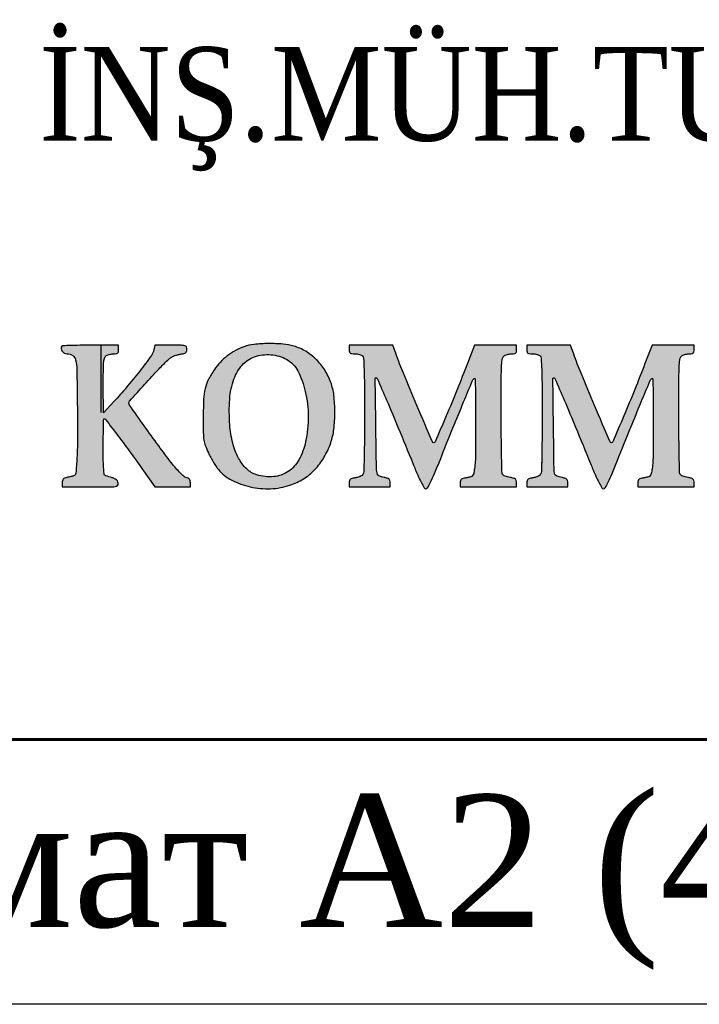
# Model space of a CAD drawing. Header units: inches. Extents: x 656 to 1264, y 0 to 424.
# Tile 8 of 15: x 1213 to 1226, y 0 to 18. Entities that reach past the tile are written whole.
import ezdxf
from ezdxf.enums import TextEntityAlignment as Align

# ---------------------------------------------------------------- set-up
doc = ezdxf.new("R2010")
doc.units = ezdxf.units.IN
doc.header["$MEASUREMENT"] = 0
doc.layers.add('.', color=7, linetype='Continuous', lineweight=15)
doc.layers.add('ANTET', color=7, linetype='Continuous', lineweight=15)
doc.styles.add('LOGO_TEXT', font='GARA.TTF', dxfattribs={"width": 0.75, "height": 8000})
doc.styles.add('ГОСТ 250', font='times.ttf', dxfattribs={"height": 250})

# ---------------------------------------------------------------- blocks, each defined once
blk = doc.blocks.new('*U26')
at = {"color": 0, "ltscale": 25}
blk.add_lwpolyline([(-59400, 42000), (0, 42000), (0, 0), (-59400, 0)], close=True, dxfattribs=at)
at = {"color": 0, "lineweight": 60, "ltscale": 25}
blk.add_lwpolyline([(-57400, 41500), (-500, 41500), (-500, 500), (-57400, 500)], close=True, dxfattribs=at)
at = {"color": 0, "insert": (-2932, 396.3), "char_height": 250, "width": 4526.162, "attachment_point": 2, "style": 'ГОСТ 250'}
blk.add_mtext('Формат А2 (420х594)', dxfattribs=at)

msp = doc.modelspace()

# ---------------------------------------------------------------- hatches: boundary and pattern name
at = {"layer": '.', "lineweight": 30}
h = msp.add_hatch(color=154, dxfattribs=at)
h.dxf.hatch_style = 1
h.paths.add_polyline_path([(1215.33, 11.178, 0.010244), (1215.579, 11.485, 0.006194), (1215.799, 11.776, 0.108602), (1215.847, 11.884), (1215.865, 11.972), (1216.167, 11.972, -0.003637), (1216.364, 11.971, -0.05829), (1216.43, 11.962, -0.211006), (1216.459, 11.94, -0.123506), (1216.47, 11.896, -0.073146), (1216.464, 11.855, -0.166829), (1216.446, 11.83, -0.102643), (1216.41, 11.814, -0.018759), (1216.337, 11.802, 0.040325), (1216.275, 11.788, 0.03731), (1216.214, 11.765, 0.037357), (1216.157, 11.732, 0.040706), (1216.108, 11.693, 0.015813), (1215.939, 11.523, 0.003904), (1215.674, 11.235, 0.000752), (1215.386, 10.917, 0.185361), (1215.373, 10.881, 0.155127), (1215.386, 10.839, 0.000695), (1215.664, 10.448, 0.003756), (1215.937, 10.069, 0.006278), (1216.173, 9.756, 0.011954), (1216.262, 9.647, 0.019652), (1216.343, 9.56, 0.0206), (1216.411, 9.496, 0.114896), (1216.455, 9.473, -0.056098), (1216.492, 9.46, -0.108278), (1216.516, 9.44, -0.109532), (1216.53, 9.412, -0.058296), (1216.535, 9.374), (1216.535, 9.294), (1216.198, 9.294), (1215.861, 9.294), (1215.619, 9.643, 0.006211), (1215.41, 9.936, 0.004642), (1215.173, 10.254, 0.000796), (1214.932, 10.57, 0.233665), (1214.904, 10.585, 0.405023), (1214.897, 10.579, 0.000788), (1214.893, 10.428, 0.004427), (1214.89, 10.256, 0.002655), (1214.888, 10.051, 0.003589), (1214.89, 9.79, 0.01491), (1214.897, 9.632, 0.016368), (1214.908, 9.53, 0.30158), (1214.929, 9.507, -0.010613), (1215.055, 9.47, -0.055537), (1215.12, 9.442, -0.109183), (1215.156, 9.409, -0.117883), (1215.173, 9.365, -0.235462), (1215.16, 9.325, -0.164397), (1215.115, 9.303, -0.032463), (1215.006, 9.295, -0.001642), (1214.649, 9.294), (1214.114, 9.294), (1214.114, 9.374, -0.058721), (1214.119, 9.413, -0.124046), (1214.133, 9.441, -0.113109), (1214.159, 9.46, -0.044101), (1214.203, 9.473, 0.002951), (1214.239, 9.481, 0.002888), (1214.276, 9.49, 0.002835), (1214.309, 9.498, 0.010743), (1214.329, 9.504, 0.30589), (1214.371, 9.556, 0.009574), (1214.392, 9.843, 0.01232), (1214.403, 10.253, 0.003806), (1214.399, 10.87, 0.002169), (1214.389, 11.508, 0.04526), (1214.367, 11.697, 0.199165), (1214.312, 11.778, 0.145063), (1214.206, 11.81, -0.12915), (1214.152, 11.825, -0.111678), (1214.109, 11.865, -0.134324), (1214.092, 11.914, -0.217762), (1214.107, 11.954, -0.18885), (1214.123, 11.962, -0.001443), (1214.274, 11.967, -0.005059), (1214.448, 11.971, -0.003195), (1214.652, 11.972), (1215.179, 11.972), (1215.179, 11.892, -0.045739), (1215.175, 11.85, -0.155113), (1215.163, 11.827, -0.15137), (1215.139, 11.815, -0.042902), (1215.096, 11.811, 0.033504), (1215.06, 11.809, 0.023043), (1215.019, 11.801, 0.023292), (1214.981, 11.79, 0.043057), (1214.951, 11.778, 0.173538), (1214.916, 11.739, 0.070859), (1214.898, 11.669, 0.02551), (1214.891, 11.539, 0.00246), (1214.89, 11.221), (1214.891, 10.697), (1215.089, 10.907, 0.01335)])
h = msp.add_hatch(color=154, dxfattribs=at)
h.dxf.hatch_style = 1
h.paths.add_polyline_path([(1216.876, 9.939, 0.01846), (1216.941, 9.816, 0.018529), (1217.024, 9.679, 0.029428), (1217.065, 9.624, 0.097805), (1217.318, 9.422, 0.065977), (1217.665, 9.297, 0.063104), (1218.051, 9.262, 0.071665), (1218.416, 9.328, 0.058355), (1218.672, 9.449, 0.061814), (1218.888, 9.623, 0.059783), (1219.06, 9.851, 0.049078), (1219.188, 10.128, 0.054161), (1219.246, 10.383, 0.028747), (1219.265, 10.707, 0.028759), (1219.247, 11.027, 0.059599), (1219.189, 11.271, 0.054141), (1219.073, 11.505, 0.056482), (1218.912, 11.705, 0.058112), (1218.714, 11.858, 0.064125), (1218.492, 11.957, 0.052376), (1218.288, 11.994, 0.022911), (1218.013, 12.004, 0.022799), (1217.74, 11.988, 0.057384), (1217.546, 11.945, 0.043798), (1217.386, 11.873, 0.037972), (1217.232, 11.772, 0.038031), (1217.096, 11.649, 0.04434), (1216.988, 11.512, 0.028409), (1216.874, 11.317, 0.059666), (1216.814, 11.152, 0.045681), (1216.786, 10.952, 0.01105), (1216.778, 10.617, 0.003955), (1216.779, 10.318, 0.032835), (1216.79, 10.183, 0.05419), (1216.817, 10.078, 0.020813)])
h.paths.add_polyline_path([(1217.28, 10.47, -0.035532), (1217.279, 10.956, -0.070081), (1217.358, 11.334, -0.094093), (1217.516, 11.599, -0.127719), (1217.746, 11.755, -0.05469), (1217.897, 11.79, -0.051093), (1218.057, 11.793, -0.05124), (1218.213, 11.764, -0.055727), (1218.355, 11.704, -0.14719), (1218.566, 11.486, -0.062432), (1218.707, 11.099, -0.055547), (1218.762, 10.628, -0.053318), (1218.713, 10.15, -0.072634), (1218.587, 9.81, -0.120071), (1218.383, 9.586, -0.129676), (1218.111, 9.49, -0.092589), (1217.788, 9.525, -0.120928), (1217.599, 9.636, -0.076504), (1217.445, 9.841, -0.062806), (1217.335, 10.125, -0.04198)], flags=16)
h = msp.add_hatch(color=154, dxfattribs=at)
h.dxf.hatch_style = 1
h.paths.add_polyline_path([(1220.817, 10.831, -0.002637), (1220.56, 11.445, -0.012237), (1220.423, 11.803), (1220.362, 11.972), (1219.949, 11.972), (1219.536, 11.972), (1219.536, 11.892, 0.04944), (1219.54, 11.848, 0.183226), (1219.555, 11.825, 0.138598), (1219.584, 11.814, 0.024368), (1219.643, 11.811, -0.03271), (1219.686, 11.808, -0.032464), (1219.729, 11.8, -0.034257), (1219.766, 11.787, -0.09726), (1219.788, 11.772, -0.184666), (1219.808, 11.727, -0.004991), (1219.818, 11.506, -0.007014), (1219.824, 11.191, -0.001841), (1219.826, 10.683, -0.001672), (1219.825, 10.275, -0.002528), (1219.82, 9.92, -0.000969), (1219.814, 9.615, -0.060309), (1219.807, 9.562, -0.090955), (1219.791, 9.528, -0.09577), (1219.764, 9.503, -0.07091), (1219.723, 9.484, -0.028379), (1219.662, 9.47, 0.021415), (1219.594, 9.456, 0.103825), (1219.559, 9.439, 0.157249), (1219.542, 9.413, 0.070133), (1219.536, 9.371), (1219.536, 9.294), (1219.923, 9.294), (1220.311, 9.294), (1220.311, 9.373, 0.065354), (1220.305, 9.414, 0.14906), (1220.289, 9.441, 0.107888), (1220.256, 9.459, 0.025639), (1220.195, 9.474, -0.026627), (1220.15, 9.485, -0.034493), (1220.11, 9.5, -0.047996), (1220.072, 9.522, -0.074999), (1220.052, 9.643, -0.000644), (1220.04, 10.474, -0.000181), (1220.028, 11.342, -0.426352), (1220.045, 11.358, -0.291475), (1220.068, 11.343, -0.000617), (1220.244, 10.932, -0.003317), (1220.458, 10.426, -0.001368), (1220.74, 9.737, 0.005265), (1220.832, 9.516, 0.017297), (1220.9, 9.373, 0.018635), (1220.953, 9.279, 0.260606), (1220.985, 9.261, 0.268078), (1221.019, 9.28, 0.016037), (1221.075, 9.386, 0.015599), (1221.149, 9.548, 0.004502), (1221.253, 9.802, -0.001322), (1221.502, 10.424, -0.002819), (1221.699, 10.903, -0.000993), (1221.861, 11.291, -0.092864), (1221.895, 11.341, -0.67081), (1221.919, 11.332, -0.000766), (1221.924, 10.592, -0.003055), (1221.924, 9.914, -0.032401), (1221.904, 9.639, -0.017334), (1221.889, 9.548, -0.126978), (1221.869, 9.509, -0.147974), (1221.835, 9.487, -0.026267), (1221.759, 9.47, 0.021723), (1221.692, 9.456, 0.104231), (1221.657, 9.439, 0.156822), (1221.64, 9.413, 0.06984), (1221.634, 9.371), (1221.634, 9.294), (1222.166, 9.294), (1222.699, 9.294), (1222.699, 9.373, 0.066739), (1222.693, 9.415, 0.152792), (1222.676, 9.441, 0.106031), (1222.642, 9.459, 0.023345), (1222.578, 9.474, -0.022951), (1222.53, 9.485, -0.026792), (1222.486, 9.5, -0.027283), (1222.45, 9.517, -0.124248), (1222.433, 9.532, -0.141403), (1222.424, 9.563, -0.000757), (1222.416, 9.877, -0.003233), (1222.411, 10.236, -0.002037), (1222.409, 10.656, -0.000953), (1222.41, 11.345, -0.012953), (1222.417, 11.596, -0.033486), (1222.433, 11.726, -0.226335), (1222.471, 11.778, -0.043058), (1222.501, 11.79, -0.023292), (1222.539, 11.801, -0.023043), (1222.58, 11.809, -0.033504), (1222.616, 11.811, 0.042902), (1222.659, 11.815, 0.15137), (1222.683, 11.827, 0.155113), (1222.695, 11.85, 0.045739), (1222.699, 11.892), (1222.699, 11.972), (1222.301, 11.972), (1221.902, 11.972), (1221.769, 11.625, -0.004571), (1221.576, 11.137, -0.004142), (1221.369, 10.636, -0.000576), (1221.16, 10.146, -0.300811), (1221.134, 10.129, -0.3002), (1221.109, 10.145, -0.000267)])
h = msp.add_hatch(color=154, dxfattribs=at)
h.dxf.hatch_style = 1
h.paths.add_polyline_path([(1224.174, 10.831, -0.002637), (1223.917, 11.445, -0.012237), (1223.779, 11.803), (1223.719, 11.972), (1223.306, 11.972), (1222.893, 11.972), (1222.893, 11.892, 0.04944), (1222.897, 11.848, 0.183226), (1222.911, 11.825, 0.138598), (1222.94, 11.814, 0.024368), (1222.999, 11.811, -0.03271), (1223.043, 11.808, -0.032464), (1223.086, 11.8, -0.034257), (1223.122, 11.787, -0.09726), (1223.144, 11.772, -0.184666), (1223.164, 11.727, -0.004957), (1223.174, 11.507, -0.007048), (1223.181, 11.191, -0.001841), (1223.183, 10.683, -0.001672), (1223.181, 10.275, -0.003938), (1223.171, 9.615, -0.060309), (1223.163, 9.562, -0.090952), (1223.147, 9.528, -0.095773), (1223.12, 9.503, -0.07091), (1223.079, 9.484, -0.028379), (1223.019, 9.47, 0.021415), (1222.951, 9.456, 0.103825), (1222.916, 9.439, 0.157249), (1222.899, 9.413, 0.070133), (1222.893, 9.371), (1222.893, 9.294), (1223.28, 9.294), (1223.667, 9.294), (1223.667, 9.373, 0.065354), (1223.662, 9.414, 0.14906), (1223.645, 9.441, 0.107888), (1223.613, 9.459, 0.025639), (1223.552, 9.474, -0.026627), (1223.507, 9.485, -0.034493), (1223.467, 9.5, -0.036898), (1223.437, 9.516, -0.177499), (1223.425, 9.532, -0.068864), (1223.408, 9.643, -0.000644), (1223.396, 10.474, -0.000181), (1223.385, 11.342, -0.426352), (1223.401, 11.358, -0.291475), (1223.424, 11.343, -0.000617), (1223.601, 10.932, -0.003317), (1223.814, 10.426, -0.001368), (1224.096, 9.737, 0.005265), (1224.189, 9.516, 0.017297), (1224.257, 9.373, 0.018635), (1224.31, 9.279, 0.260606), (1224.342, 9.261, 0.268078), (1224.375, 9.28, 0.016037), (1224.432, 9.386, 0.015599), (1224.506, 9.548, 0.004502), (1224.609, 9.802, -0.001322), (1224.859, 10.424, -0.002819), (1225.055, 10.903, -0.000993), (1225.218, 11.291, -0.092864), (1225.251, 11.341, -0.67081), (1225.276, 11.332, -0.000766), (1225.281, 10.592, -0.003055), (1225.28, 9.914, -0.032401), (1225.261, 9.639, -0.017334), (1225.245, 9.548, -0.126978), (1225.226, 9.509, -0.147974), (1225.191, 9.487, -0.026267), (1225.116, 9.47, 0.021723), (1225.049, 9.456, 0.104231), (1225.014, 9.439, 0.156822), (1224.996, 9.413, 0.06984), (1224.991, 9.371), (1224.991, 9.294), (1225.523, 9.294), (1226.056, 9.294), (1226.056, 9.373, 0.066739), (1226.05, 9.415, 0.152792), (1226.033, 9.441, 0.106031), (1225.999, 9.459, 0.023345), (1225.935, 9.474, -0.022951), (1225.887, 9.485, -0.026792), (1225.842, 9.5, -0.027283), (1225.807, 9.517, -0.124248), (1225.79, 9.532, -0.141403), (1225.78, 9.563, -0.000757), (1225.773, 9.877, -0.003233), (1225.768, 10.236, -0.002037), (1225.766, 10.656, -0.000953), (1225.767, 11.345, -0.012953), (1225.774, 11.596, -0.033486), (1225.79, 11.726, -0.226335), (1225.828, 11.778, -0.043058), (1225.857, 11.79, -0.023292), (1225.896, 11.801, -0.023043), (1225.937, 11.809, -0.033504), (1225.973, 11.811, 0.042902), (1226.015, 11.815, 0.15137), (1226.039, 11.827, 0.155113), (1226.052, 11.85, 0.045739), (1226.056, 11.892), (1226.056, 11.972), (1225.657, 11.972), (1225.259, 11.972), (1225.125, 11.625, -0.004571), (1224.933, 11.137, -0.004142), (1224.725, 10.636, -0.000576), (1224.517, 10.146, -0.300809), (1224.49, 10.129, -0.300202), (1224.465, 10.145, -0.000267)])

# ---------------------------------------------------------------- linework, layer by layer
at = {"color": 7}
for p, q in [((1214.843, 11.972), (1214.843, 10.704)), ((1214.843, 11.972), (1214.843, 10.704)), ((1214.843, 11.972), (1214.843, 10.704)), ((1061.843, 4.52), (1246.843, 4.52)), ((1061.843, 4.52), (1246.843, 4.52))]:
    msp.add_line(p, q, dxfattribs=at)
msp.add_line((1214.843, 11.972), (1214.843, 10.704))
at = {"color": 154}
for points in [[(1214.107, 11.954, 0.217761), (1214.092, 11.914, 0.134322), (1214.109, 11.865, 0.111679), (1214.152, 11.825, 0.129151), (1214.206, 11.81, -0.145063), (1214.312, 11.778, -0.199166), (1214.367, 11.697, -0.04526), (1214.389, 11.508, -0.002169), (1214.399, 10.87, -0.003806), (1214.403, 10.253, -0.012317), (1214.392, 9.843, -0.009577), (1214.371, 9.556, -0.30589), (1214.329, 9.504, -0.010743), (1214.309, 9.498, -0.002839), (1214.276, 9.49, -0.00288), (1214.239, 9.481, -0.002956), (1214.203, 9.473, 0.044101), (1214.159, 9.46, 0.113107), (1214.133, 9.441, 0.124048), (1214.119, 9.413, 0.058721), (1214.114, 9.374), (1214.114, 9.294), (1214.649, 9.294, 0.001642), (1215.006, 9.295, 0.032463), (1215.115, 9.303, 0.164398), (1215.16, 9.325, 0.235462), (1215.173, 9.365, 0.117885), (1215.156, 9.409, 0.109181), (1215.12, 9.442, 0.055537), (1215.055, 9.47, 0.010613), (1214.929, 9.507, -0.30158), (1214.908, 9.53, -0.016369), (1214.897, 9.632, -0.01491), (1214.89, 9.79, -0.003589), (1214.888, 10.051, -0.002655), (1214.89, 10.256, -0.004427), (1214.893, 10.428, -0.000788), (1214.897, 10.579, -0.405022), (1214.904, 10.585, -0.233665), (1214.932, 10.57, -0.000796), (1215.173, 10.254, -0.004642), (1215.41, 9.936, -0.006211), (1215.619, 9.643), (1215.861, 9.294), (1216.198, 9.294), (1216.535, 9.294), (1216.535, 9.374, 0.058296), (1216.53, 9.412, 0.109532), (1216.516, 9.44, 0.108277), (1216.492, 9.46, 0.056098), (1216.455, 9.473, -0.114896), (1216.411, 9.496, -0.020601), (1216.343, 9.56, -0.019651), (1216.262, 9.647, -0.011954), (1216.173, 9.756, -0.006278), (1215.937, 10.069, -0.003756), (1215.664, 10.448, -0.000695), (1215.386, 10.839, -0.155127), (1215.373, 10.881, -0.18536), (1215.386, 10.917, -0.000752), (1215.674, 11.235, -0.003904), (1215.939, 11.523, -0.015813), (1216.108, 11.693, -0.040706), (1216.157, 11.732, -0.037357), (1216.214, 11.765, -0.037308), (1216.275, 11.788, -0.040327), (1216.337, 11.802, 0.018759), (1216.41, 11.814, 0.102643), (1216.446, 11.83, 0.166829), (1216.464, 11.855, 0.073147), (1216.47, 11.896, 0.123505), (1216.459, 11.94, 0.211005), (1216.43, 11.962, 0.05829), (1216.364, 11.971, 0.003637), (1216.167, 11.972), (1215.865, 11.972), (1215.847, 11.884, -0.108602), (1215.799, 11.776, -0.006194), (1215.579, 11.485, -0.010245), (1215.33, 11.178, -0.013349), (1215.089, 10.907), (1214.891, 10.697), (1214.89, 11.221, -0.00246), (1214.891, 11.539, -0.02551), (1214.898, 11.669, -0.070859), (1214.916, 11.739, -0.173538), (1214.951, 11.778, -0.043057), (1214.981, 11.79, -0.023296), (1215.019, 11.801, -0.023039), (1215.06, 11.809, -0.033505), (1215.096, 11.811, 0.042902), (1215.139, 11.815, 0.15137), (1215.163, 11.827, 0.155113), (1215.175, 11.85, 0.045739), (1215.179, 11.892), (1215.179, 11.972), (1214.652, 11.972, 0.003195), (1214.448, 11.971, 0.00506), (1214.274, 11.967, 0.001443), (1214.123, 11.962, 0.188851)], [(1217.546, 11.945, 0.0438), (1217.386, 11.873, 0.037971), (1217.232, 11.772, 0.038031), (1217.096, 11.649, 0.044339), (1216.988, 11.512, 0.028409), (1216.874, 11.317, 0.059665), (1216.814, 11.152, 0.045681), (1216.786, 10.952, 0.011049), (1216.778, 10.617, 0.003955), (1216.779, 10.318, 0.032835), (1216.79, 10.183, 0.05419), (1216.817, 10.078, 0.020813), (1216.876, 9.939, 0.013093), (1216.921, 9.851, 0.010942), (1216.973, 9.76, 0.011091), (1217.024, 9.679, 0.029428), (1217.065, 9.624, 0.097805), (1217.318, 9.422, 0.065978), (1217.665, 9.297, 0.063103), (1218.051, 9.262, 0.071663), (1218.416, 9.328, 0.058347), (1218.672, 9.449, 0.061824), (1218.888, 9.623, 0.059782), (1219.06, 9.851, 0.049079), (1219.188, 10.128, 0.05416), (1219.246, 10.383, 0.028747), (1219.265, 10.707, 0.028759), (1219.247, 11.027, 0.059595), (1219.189, 11.271, 0.054144), (1219.073, 11.505, 0.056482), (1218.912, 11.705, 0.058111), (1218.714, 11.858, 0.064126), (1218.492, 11.957, 0.052376), (1218.288, 11.994, 0.022911), (1218.013, 12.004, 0.022799), (1217.74, 11.988, 0.057383)], [(1219.536, 11.892, 0.04944), (1219.54, 11.848, 0.183226), (1219.555, 11.825, 0.138598), (1219.584, 11.814, 0.024368), (1219.643, 11.811, -0.03271), (1219.686, 11.808, -0.032464), (1219.729, 11.8, -0.034257), (1219.766, 11.787, -0.097261), (1219.788, 11.772, -0.184666), (1219.808, 11.727, -0.004957), (1219.818, 11.507, -0.007048), (1219.824, 11.191, -0.001841), (1219.826, 10.683, -0.001672), (1219.825, 10.275, -0.003938), (1219.814, 9.615, -0.000969), (1219.814, 9.615, -0.060309), (1219.807, 9.562, -0.090955), (1219.791, 9.528, -0.095771), (1219.764, 9.503, -0.07091), (1219.723, 9.484, -0.028379), (1219.662, 9.47, 0.021415), (1219.594, 9.456, 0.103825), (1219.559, 9.439, 0.15725), (1219.542, 9.413, 0.070133), (1219.536, 9.371), (1219.536, 9.294), (1219.923, 9.294), (1220.311, 9.294), (1220.311, 9.373, 0.065354), (1220.305, 9.414, 0.149061), (1220.289, 9.441, 0.107887), (1220.256, 9.459, 0.025639), (1220.195, 9.474, -0.026627), (1220.15, 9.485, -0.034495), (1220.11, 9.5, -0.036895), (1220.08, 9.516, -0.177499), (1220.069, 9.532, -0.068864), (1220.052, 9.643, -0.000644), (1220.04, 10.475, -0.000181), (1220.028, 11.342, -0.426351), (1220.045, 11.358, -0.291475), (1220.068, 11.343, -0.000617), (1220.244, 10.932, -0.003317), (1220.458, 10.426, -0.001368), (1220.74, 9.737, 0.005265), (1220.832, 9.516, 0.017297), (1220.9, 9.373, 0.018635), (1220.953, 9.279, 0.260606), (1220.985, 9.261, 0.268078), (1221.019, 9.28, 0.016037), (1221.075, 9.386, 0.015599), (1221.149, 9.548, 0.004502), (1221.253, 9.802, -0.001322), (1221.502, 10.424, -0.002819), (1221.699, 10.903, -0.000993), (1221.861, 11.291, -0.092864), (1221.895, 11.341, -0.67081), (1221.919, 11.332, -0.000766), (1221.924, 10.592, -0.003055), (1221.924, 9.914, -0.032401), (1221.904, 9.639, -0.017334), (1221.889, 9.548, -0.126978), (1221.869, 9.509, -0.147974), (1221.835, 9.487, -0.026267), (1221.759, 9.47, 0.021723), (1221.692, 9.456, 0.104231), (1221.657, 9.439, 0.156822), (1221.64, 9.413, 0.06984), (1221.634, 9.371), (1221.634, 9.294), (1222.166, 9.294), (1222.699, 9.294), (1222.699, 9.373, 0.066739), (1222.693, 9.415, 0.152791), (1222.676, 9.441, 0.106031), (1222.642, 9.459, 0.023345), (1222.578, 9.474, -0.02295), (1222.53, 9.485, -0.026794), (1222.486, 9.5, -0.027282), (1222.45, 9.517, -0.12425), (1222.433, 9.532, -0.141402), (1222.424, 9.563, -0.000757), (1222.416, 9.877, -0.003234), (1222.411, 10.236, -0.002037), (1222.409, 10.656, -0.000953), (1222.41, 11.345, -0.012953), (1222.417, 11.596, -0.033486), (1222.433, 11.726, -0.226335), (1222.471, 11.778, -0.043057), (1222.501, 11.79, -0.023296), (1222.539, 11.801, -0.023039), (1222.58, 11.809, -0.033505), (1222.616, 11.811, 0.042902), (1222.659, 11.815, 0.15137), (1222.683, 11.827, 0.155113), (1222.695, 11.85, 0.045739), (1222.699, 11.892), (1222.699, 11.972), (1222.301, 11.972), (1221.902, 11.972), (1221.769, 11.625, -0.004571), (1221.576, 11.137, -0.004142), (1221.369, 10.636, -0.000576), (1221.16, 10.146, -0.300811), (1221.134, 10.129, -0.3002), (1221.109, 10.145, -0.000267), (1220.817, 10.832, -0.002637), (1220.56, 11.445, -0.012237), (1220.423, 11.803), (1220.362, 11.972), (1219.949, 11.972), (1219.536, 11.972)], [(1222.893, 11.892, 0.04944), (1222.897, 11.848, 0.183226), (1222.911, 11.825, 0.138598), (1222.94, 11.814, 0.024368), (1222.999, 11.811, -0.03271), (1223.043, 11.808, -0.032464), (1223.086, 11.8, -0.034257), (1223.122, 11.787, -0.097261), (1223.144, 11.772, -0.184666), (1223.164, 11.727, -0.004957), (1223.174, 11.507, -0.007048), (1223.181, 11.191, -0.001841), (1223.183, 10.683, -0.001672), (1223.181, 10.275, -0.003938), (1223.171, 9.615, -0.000969), (1223.171, 9.615, -0.060309), (1223.163, 9.562, -0.090955), (1223.147, 9.528, -0.095771), (1223.12, 9.503, -0.07091), (1223.079, 9.484, -0.028379), (1223.019, 9.47, 0.021415), (1222.951, 9.456, 0.103825), (1222.916, 9.439, 0.15725), (1222.899, 9.413, 0.070133), (1222.893, 9.371), (1222.893, 9.294), (1223.28, 9.294), (1223.667, 9.294), (1223.667, 9.373, 0.065354), (1223.662, 9.414, 0.149061), (1223.645, 9.441, 0.107887), (1223.613, 9.459, 0.025639), (1223.552, 9.474, -0.026627), (1223.507, 9.485, -0.034495), (1223.467, 9.5, -0.036895), (1223.437, 9.516, -0.177499), (1223.425, 9.532, -0.068864), (1223.408, 9.643, -0.000644), (1223.396, 10.475, -0.000181), (1223.385, 11.342, -0.426351), (1223.401, 11.358, -0.291475), (1223.424, 11.343, -0.000617), (1223.601, 10.932, -0.003317), (1223.814, 10.426, -0.001368), (1224.096, 9.737, 0.005265), (1224.189, 9.516, 0.017297), (1224.257, 9.373, 0.018635), (1224.31, 9.279, 0.260606), (1224.342, 9.261, 0.268078), (1224.375, 9.28, 0.016037), (1224.432, 9.386, 0.015599), (1224.506, 9.548, 0.004502), (1224.609, 9.802, -0.001322), (1224.859, 10.424, -0.002819), (1225.055, 10.903, -0.000993), (1225.218, 11.291, -0.092864), (1225.251, 11.341, -0.67081), (1225.276, 11.332, -0.000766), (1225.281, 10.592, -0.003055), (1225.28, 9.914, -0.032401), (1225.261, 9.639, -0.017334), (1225.245, 9.548, -0.126978), (1225.226, 9.509, -0.147974), (1225.191, 9.487, -0.026267), (1225.116, 9.47, 0.021723), (1225.049, 9.456, 0.104231), (1225.014, 9.439, 0.156822), (1224.996, 9.413, 0.06984), (1224.991, 9.371), (1224.991, 9.294), (1225.523, 9.294), (1226.056, 9.294), (1226.056, 9.373, 0.066739), (1226.05, 9.415, 0.152791), (1226.033, 9.441, 0.106031), (1225.999, 9.459, 0.023345), (1225.935, 9.474, -0.02295), (1225.887, 9.485, -0.026794), (1225.842, 9.5, -0.027282), (1225.807, 9.517, -0.12425), (1225.79, 9.532, -0.141402), (1225.78, 9.563, -0.000757), (1225.773, 9.877, -0.003234), (1225.768, 10.236, -0.002037), (1225.766, 10.656, -0.000953), (1225.767, 11.345, -0.012953), (1225.774, 11.596, -0.033486), (1225.79, 11.726, -0.226335), (1225.828, 11.778, -0.043057), (1225.857, 11.79, -0.023296), (1225.896, 11.801, -0.023039), (1225.937, 11.809, -0.033505), (1225.973, 11.811, 0.042902), (1226.015, 11.815, 0.15137), (1226.039, 11.827, 0.155113), (1226.052, 11.85, 0.045739), (1226.056, 11.892), (1226.056, 11.972), (1225.657, 11.972), (1225.259, 11.972), (1225.125, 11.625, -0.004571), (1224.933, 11.137, -0.004142), (1224.725, 10.636, -0.000576), (1224.517, 10.146, -0.300811), (1224.49, 10.129, -0.3002), (1224.465, 10.145, -0.000267), (1224.173, 10.832, -0.002637), (1223.917, 11.445, -0.012237), (1223.779, 11.803), (1223.719, 11.972), (1223.306, 11.972), (1222.893, 11.972)], [(1218.355, 11.704, -0.14719), (1218.566, 11.486, -0.062432), (1218.707, 11.099, -0.055547), (1218.762, 10.628, -0.053318), (1218.713, 10.15, -0.072634), (1218.587, 9.81, -0.12007), (1218.383, 9.586, -0.129678), (1218.111, 9.49, -0.092589), (1217.788, 9.525, -0.120927), (1217.599, 9.636, -0.076504), (1217.445, 9.841, -0.062806), (1217.335, 10.125, -0.04198), (1217.28, 10.47, -0.035532), (1217.279, 10.956, -0.070081), (1217.358, 11.334, -0.094093), (1217.516, 11.599, -0.127719), (1217.746, 11.755, -0.054688), (1217.897, 11.79, -0.051095), (1218.057, 11.793, -0.051243), (1218.213, 11.764, -0.055724)]]:
    msp.add_lwpolyline(points, format="xyb", close=True, dxfattribs=at)
msp.add_lwpolyline([(1223.177, 9.92), (1223.171, 9.615)], dxfattribs=at)

# ---------------------------------------------------------------- block references
at = {"xscale": 0.01, "yscale": 0.01, "zscale": 0.01}
msp.add_blockref('*U26', (1251.843, -0.48), dxfattribs=at)

# ---------------------------------------------------------------- texts
at = {"layer": 'ANTET', "color": 7, "lineweight": 20, "ltscale": 0.5, "style": 'LOGO_TEXT'}
msp.add_text('İNŞ.MÜH.TUR.TİC.LTD.ŞTİ.', height=1.77125, dxfattribs=at).set_placement((1213.678, 15.305), align=Align.BOTTOM_LEFT)

doc.saveas('drawing.dxf')
